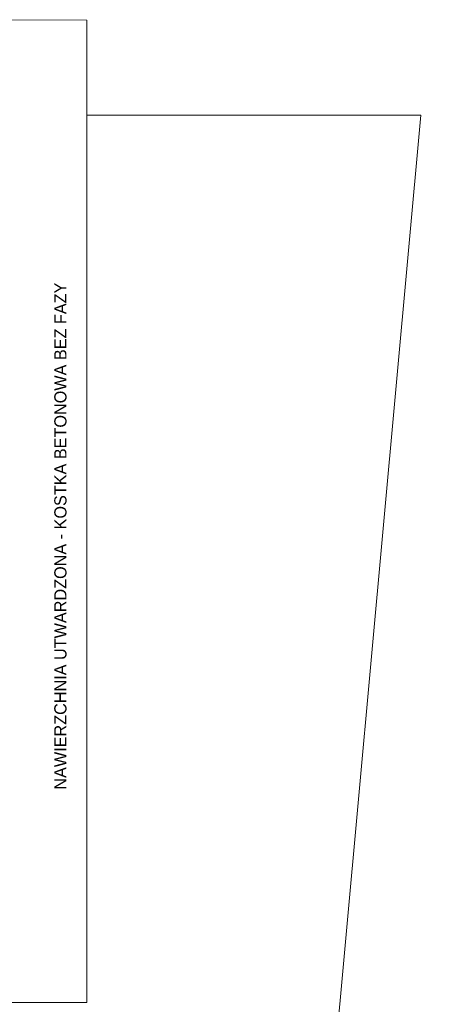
# Model space of a CAD drawing. Header units: centimetres. Extents: x -122 to 72759, y 3298 to 43172.
# Tile 124 of 243: x 38970 to 39590, y 11378 to 12829. Entities that reach past the tile are written whole.
import ezdxf
from ezdxf import colors
from ezdxf.entities.mleader import LeaderData, LeaderLine
from ezdxf.math import Vec2, Vec3

# ---------------------------------------------------------------- set-up
doc = ezdxf.new("R2010")
doc.units = ezdxf.units.CM
doc.header["$MEASUREMENT"] = 0
for name, color, linetype, lineweight in [('#gaz instalacja', 7, 'Continuous', 5), ('0-LINIA CIENKA', 7, 'Continuous', 5), ('_ nowe meble', 7, 'Continuous', 5), ('IS_HVAC_OPIS', 7, 'Continuous', 9), ('wymiarowanie', 7, 'Continuous', 5), ('ZZZ_Xref', 7, 'Continuous', 5)]:
    doc.layers.add(name, color=color, linetype=linetype, lineweight=lineweight)
doc.styles.add('MBC_0250', font='txt', dxfattribs={"height": 250})
doc.styles.get("Standard").update_dxf_attribs({"font": 'ARIAL.TTF'})

# ---------------------------------------------------------------- blocks, each defined once
blk = doc.blocks.new('G$CA1DC9C89')
at = {"layer": '0-LINIA CIENKA', "lineweight": 5, "ltscale": 2}
blk.add_lwpolyline([(2845.3, 765.1), (2845.3, 256.6), (4749.6, 256.6), (4915.4, 2072.9), (4422.9, 2072.6), (4422.9, 765.1)], close=True, dxfattribs=at)
at = {"layer": '_ nowe meble', "lineweight": 5, "ltscale": 0.5}
blk.add_lwpolyline([(3077.3, 1983.1), (4125.1, 1983.1), (4125.1, 1919.1), (4100.1, 1919.1), (4100.1, 1838.6), (4081.1, 1838.6), (4081.1, 1398.6), (4100.1, 1398.6), (4100.1, 1348.6), (4081.1, 1348.6), (4081.1, 908.6), (4100.1, 908.6), (4100.1, 829.1), (4124.9, 829.1), (4125.1, 765.1), (4422.9, 765.1), (4422.9, 2212.8), (3654.4, 2213.5), (3654.4, 2134.8), (3654.4, 2133.1), (1980.8, 2133.1)], dxfattribs=at)
at = {"layer": 'wymiarowanie', "lineweight": 5, "ltscale": 0.5}
blk.add_lwpolyline([(4100.1, 765.1), (4422.9, 765.1)], dxfattribs=at)
at = {"layer": '#gaz instalacja', "lineweight": 5, "insert": (4374.9, 1078.9), "char_height": 18, "attachment_point": 1, "rotation": 90}
blk.add_mtext_dynamic_manual_height_columns('{\\W0.95;\\C253;\\c11053224;NAWIERZCHNIA UTWARDZONA - KOSTKA BETONOWA BEZ FAZY}', width=4014.045, gutter_width=12.5, heights=[165.2], dxfattribs=at)

msp = doc.modelspace()

# ---------------------------------------------------------------- block references
at = {"layer": 'ZZZ_Xref'}
msp.add_blockref('G$CA1DC9C89', (34646.15529, 10615.38849), dxfattribs=at)

# ---------------------------------------------------------------- next in the draw order: leaders
at = {"layer": 'IS_HVAC_OPIS'}
ml = msp.add_multileader_mtext('Standard', dxfattribs=at)
ml.set_content('%%C15.38,/%%C9.52   \\PL=6,0m', color=256, style='MBC_0250')
ml.set_leader_properties(color=256, linetype='Continuous', lineweight=0)
ml.build(insert=Vec2(0, 0))
ml.multileader.update_dxf_attribs({"dogleg_length": 21.66695, "arrow_head_size": 12.5, "scale": 100})
ctx = ml.context
ctx.base_point, ctx.scale, ctx.char_height, ctx.arrow_head_size, ctx.landing_gap_size, ctx.plane_origin = Vec3(36317.44263, 11723.53481), 100, 20, 12.5, 7.5, Vec3(35593.94904, 11318.35349)
notes = []
notes.append((ctx, [(0, (1, 1, 0), (36307.77568, 11723.53481), (1, 0), 9.66695, [(0, [(36225.93554, 11744.7637)], 0, [])])]))
ctx.mtext.insert, ctx.mtext.width, ctx.mtext.line_spacing_factor, ctx.mtext.flow_direction = Vec3(36324.94263, 11735.88133), 338.2148227, 1.00005, 5
ml = msp.add_multileader_mtext('Standard', dxfattribs=at)
ml.set_content('%%C19.05/,%%C9.52 \\PL=2,5m', color=256, style='MBC_0250')
ml.set_leader_properties(color=256, linetype='Continuous', lineweight=0)
ml.build(insert=Vec2(0, 0))
ml.multileader.update_dxf_attribs({"dogleg_length": 21.66695, "arrow_head_size": 12.5, "scale": 100})
ctx = ml.context
ctx.base_point, ctx.scale, ctx.char_height, ctx.arrow_head_size, ctx.landing_gap_size, ctx.plane_origin = Vec3(36274.57751, 11492.15685), 100, 20, 12.5, 7.5, Vec3(35604.76039, 10807.63168)
notes.append((ctx, [(0, (1, 1, 0), (36264.91056, 11492.15685), (1, 0), 9.66695, [(0, [(36222.92514, 11393.66527)], 0, [])])]))
ctx.mtext.insert, ctx.mtext.width, ctx.mtext.line_spacing_factor, ctx.mtext.flow_direction = Vec3(36282.07751, 11504.50337), 360.4336263, 1.00005, 5
for ctx, leaders in notes:
    for number, flags, end, landing, length, lines in leaders:
        leader = LeaderData()
        leader.index, (leader.has_last_leader_line, leader.has_dogleg_vector, leader.attachment_direction) = number, flags
        leader.last_leader_point, leader.dogleg_vector, leader.dogleg_length = Vec3(end), Vec3(landing), length
        for number, points, colour, breaks in lines:
            line = LeaderLine()
            line.index, line.vertices, line.color, line.breaks = number, Vec3.list(points), colors.encode_raw_color(colour), breaks
            leader.lines.append(line)
        ctx.leaders.append(leader)

doc.saveas('drawing.dxf')
